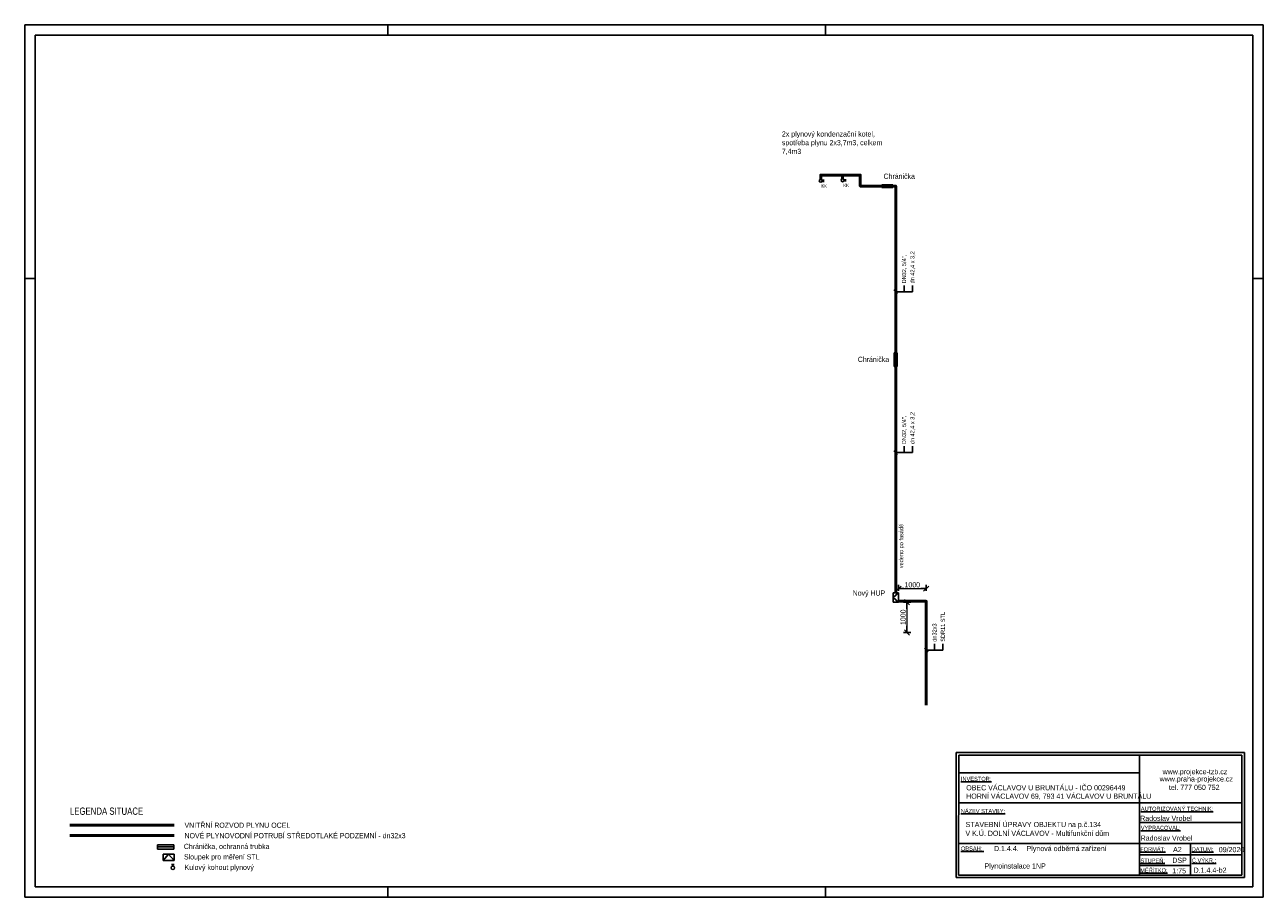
# Model space of a CAD drawing. Header units: millimetres. Extents: x 198383 to 706415, y -768832 to -310514.
# Tile 39 of 40: x 321704 to 366276, y -396778 to -365370. Entities that reach past the tile are written whole.
import ezdxf
from ezdxf.enums import TextEntityAlignment as Align

# ---------------------------------------------------------------- set-up
doc = ezdxf.new("R2010")
doc.units = ezdxf.units.MM
for name, color, linetype, lineweight in [('CKPLYN_POTRUBI_ST_PODZ_N', 5, 'PLYN_POTRUBI_ST_PODZ', 50), ('ZTI-DSP-formaty', 102, 'Continuous', 25), ('ZTI-DSP-koty', 102, 'Continuous', 25), ('ZTI-DSP-legenda_popis', 102, 'Continuous', 25), ('ZTI-DSP-potr_plyn', 140, 'PLYN_ROZVOD', 50), ('ZTI-DSP-texty_male', 102, 'Continuous', 18)]:
    doc.layers.add(name, color=color, linetype=linetype, lineweight=lineweight)
for name, color, linetype in [('CKPLYN_POTRUBI_ST_PODZ_N-popis', 7, 'Continuous'), ('rez', 251, 'Continuous'), ('Z-armatury_plyn', 7, 'Continuous'), ('Z-armatury_plyn-stavajici_stav', 7, 'Continuous'), ('ZTI-DSP-potr_plyn-popis', 7, 'Continuous')]:
    doc.layers.add(name, color=color, linetype=linetype)
doc.styles.add('Arial N', font='ARIALN.TTF')
doc.styles.get("Standard").update_dxf_attribs({"font": 'ic-simplex.shx', "width": 0.8})
doc.linetypes.add('PLYN_POTRUBI_ST_PODZ', pattern='A,35,-15,[113,CADKON.SHX,S=5,R=0,X=0,Y=0],-50', length=100)
doc.linetypes.add('PLYN_ROZVOD', pattern='A,35,-15,[127,CADKON.SHX,S=5,R=0,X=0,Y=0],-15', length=65)
doc.dimstyles.new('CADKON', dxfattribs={"dimscale": 75, "dimtxt": 2.5, "dimasz": 2.5, "dimexe": 1.8, "dimexo": 5, "dimgap": 0.6, "dimtad": 1, "dimrnd": 1, "dimtxsty": 'Standard', "dimblk1": 'OBLIQUE', "dimblk2": 'OBLIQUE', "dimsah": 1, "dimcen": 2.5, "dimadec": 1, "dimazin": 2, "dimtfac": 1, "dimtdec": 4, "dimtix": 1, "dimtmove": 2, "dimatfit": 3, "dimldrblk": 'OPEN30', "dimfxl": 5, "dimfxlon": 1, "dimtfill": 1, "dimtolj": 1, "dimarcsym": 0})

# ---------------------------------------------------------------- blocks, each defined once
blk = doc.blocks.new('*U59', base_point=(40555, 24500))
at = {"color": 0, "linetype": 'ByBlock', "lineweight": -2, "ltscale": 15}
for p, q in [((40555, 24597), (40890, 24597)), ((40555, 24403), (40555, 24597)), ((40555, 24403), (40723, 24597)), ((40723, 24597), (40890, 24403)), ((40890, 24597), (40890, 24403)), ((40890, 24403), (40555, 24403))]:
    blk.add_line(p, q, dxfattribs=at)
blk = doc.blocks.new('_OBLIQUE')
at = {"color": 0, "linetype": 'ByBlock'}
blk.add_line((-0.5, -0.5), (0.5, 0.5), dxfattribs=at)
blk = doc.blocks.new('*D835')
at = {"layer": 'Defpoints', "color": 0}
for p in [(354146, -385669), (353146, -386121), (354146, -386121)]:
    blk.add_point(p, dxfattribs=at)
at = {"layer": 'ZTI-DSP-koty', "color": 0, "lineweight": -2, "ltscale": 15}
for p, q in [((353146, -385746), (353146, -385534)), ((354146, -385746), (354146, -385534)), ((353146, -385669), (354146, -385669))]:
    blk.add_line(p, q, dxfattribs=at)
at = {"layer": 'ZTI-DSP-koty', "color": 0, "lineweight": -2, "xscale": 187.5, "yscale": 187.5, "zscale": 187.5, "rotation": 180}
blk.add_blockref('_OBLIQUE', (353146, -385669), dxfattribs=at)
at = {"layer": 'ZTI-DSP-koty', "color": 0, "lineweight": -2, "xscale": 187.5, "yscale": 187.5, "zscale": 187.5}
blk.add_blockref('_OBLIQUE', (354146, -385669), dxfattribs=at)
at = {"layer": 'ZTI-DSP-koty', "color": 0, "ltscale": 15, "insert": (353646, -385531), "char_height": 187.5, "attachment_point": 5, "bg_fill": 3, "box_fill_scale": 1.1, "bg_fill_color": 256, "bg_fill_true_color": 13158600, "bg_fill_transparency": 0}
blk.add_mtext('\\A1;1000', dxfattribs=at)
blk = doc.blocks.new('_Open30')
at = {"color": 0, "lineweight": -2}
for p, q in [((-1, 0.27), (0, 0)), ((0, 0), (-1, -0.27)), ((0, 0), (-1, 0))]:
    blk.add_line(p, q, dxfattribs=at)
blk = doc.blocks.new('*U838')
at = {"color": 0, "linetype": 'ByBlock', "lineweight": -2, "ltscale": 15}
for p, q in [((0, -50), (0, 50)), ((0, 50), (400, 50)), ((400, 50), (400, -50)), ((400, -50), (0, -50))]:
    blk.add_line(p, q, dxfattribs=at)
blk.add_lwpolyline([(0, 0), (400, 0)], dxfattribs=at)
blk = doc.blocks.new('*U839', base_point=(500, 0))
at = {"color": 0, "linetype": 'ByBlock', "lineweight": -2, "ltscale": 15}
for p, q in [((0, -50), (0, 50)), ((0, 50), (500, 50)), ((500, 50), (500, -50)), ((500, -50), (0, -50))]:
    blk.add_line(p, q, dxfattribs=at)
blk.add_lwpolyline([(0, 0), (500, 0)], dxfattribs=at)
blk = doc.blocks.new('*D840')
at = {"layer": 'Defpoints', "color": 0}
for p in [(352953, -386153), (353454, -386153), (352953, -387244)]:
    blk.add_point(p, dxfattribs=at)
at = {"layer": 'ZTI-DSP-koty', "color": 0, "lineweight": -2, "ltscale": 15}
for p, q in [((353328, -386153), (353589, -386153)), ((353454, -387244), (353454, -386153)), ((353328, -387244), (353589, -387244))]:
    blk.add_line(p, q, dxfattribs=at)
at = {"layer": 'ZTI-DSP-koty', "color": 0, "lineweight": -2, "xscale": 187.5, "yscale": 187.5, "zscale": 187.5}
for p, rotation in [((353454, -386153), 90), ((353454, -387244), 270)]:
    blk.add_blockref('_OBLIQUE', p, dxfattribs=dict(at, rotation=rotation))
at = {"layer": 'ZTI-DSP-koty', "color": 0, "ltscale": 15, "insert": (353316, -386699), "char_height": 187.5, "attachment_point": 5, "rotation": 90, "bg_fill": 3, "box_fill_scale": 1.1, "bg_fill_color": 256, "bg_fill_true_color": 13158600, "bg_fill_transparency": 0}
blk.add_mtext('\\A1;1000', dxfattribs=at)
blk = doc.blocks.new('*U847', base_point=(44572.5, 0))
at = {"layer": 'ZTI-DSP-formaty', "linetype": 'Continuous', "ltscale": 15}
for p, q in [((44572.5, 31407.75), (0, 31407.75)), ((0, 31407.75), (0, 0)), ((13072.5, 31407.75), (13072.5, 31032.75)), ((28822.5, 31407.75), (28822.5, 31032.75)), ((44572.5, 0), (44572.5, 31407.75)), ((44197.5, 31032.75), (375, 31032.75)), ((375, 31032.75), (375, 375)), ((44197.5, 375), (44197.5, 31032.75)), ((0, 22275), (375, 22275)), ((44572.5, 22275), (44197.5, 22275)), ((0, 0), (44572.5, 0)), ((375, 375), (44197.5, 375)), ((13072.5, 0), (13072.5, 375)), ((28822.5, 0), (28822.5, 375))]:
    blk.add_line(p, q, dxfattribs=at)
blk = doc.blocks.new('*U879', base_point=(72.017, 30.182))
at = {"color": 0, "linetype": 'ByBlock', "lineweight": -2, "ltscale": 15}
for p, q in [((71.557, 30.059), (71.557, 30.182)), ((71.557, 30.182), (72.017, 30.182)), ((72.017, 30.059), (71.557, 30.059)), ((72.017, 30.182), (72.017, 30.059))]:
    blk.add_line(p, q, dxfattribs=at)
blk.add_lwpolyline([(71.557, 30.121), (72.017, 30.121)], dxfattribs=at)
blk = doc.blocks.new('*U880', base_point=(40890, 24597))
at = {"color": 0, "linetype": 'ByBlock', "lineweight": -2, "ltscale": 15}
for p, q in [((40555, 24597), (40890, 24597)), ((40555, 24403), (40555, 24597)), ((40555, 24403), (40723, 24597)), ((40723, 24597), (40890, 24403)), ((40890, 24597), (40890, 24403)), ((40890, 24403), (40555, 24403))]:
    blk.add_line(p, q, dxfattribs=at)
blk = doc.blocks.new('*U849', base_point=(16365, 25778))
at = {"color": 0, "linetype": 'ByBlock', "lineweight": -2, "ltscale": 10}
for points in [[(16461, 25878), (16375, 25878)], [(16418, 25831), (16418, 25878)]]:
    blk.add_lwpolyline(points, dxfattribs=at)
blk.add_circle((16418, 25778), 53, dxfattribs=at)
blk = doc.blocks.new('*U852', base_point=(16471, 25878))
at = {"color": 0, "linetype": 'ByBlock', "lineweight": -2, "ltscale": 10}
for points in [[(16461, 25878), (16375, 25878)], [(16418, 25831), (16418, 25878)]]:
    blk.add_lwpolyline(points, dxfattribs=at)
blk.add_circle((16418, 25778), 53, dxfattribs=at)

msp = doc.modelspace()

# ---------------------------------------------------------------- linework, layer by layer
at = {"layer": 'CKPLYN_POTRUBI_ST_PODZ_N', "linetype": 'PLYN_POTRUBI_ST_PODZ', "ltscale": 15}
msp.add_line((323328.556, -394560.319), (327078.556, -394560.319), dxfattribs=at)
at = {"layer": 'CKPLYN_POTRUBI_ST_PODZ_N', "ltscale": 15}
msp.add_lwpolyline([(353146.007, -386120.528), (354146.007, -386120.528), (354146.007, -389868.745)], dxfattribs=at)
at = {"layer": 'CKPLYN_POTRUBI_ST_PODZ_N-popis', "color": 40, "ltscale": 15}
for p, q in [((354446.007, -387879.079), (354446.007, -387654.079)), ((354746.007, -387879.079), (354746.007, -387654.079)), ((354746.007, -387879.079), (354108.507, -387879.079))]:
    msp.add_line(p, q, dxfattribs=at)
at = {"layer": 'CKPLYN_POTRUBI_ST_PODZ_N-popis', "color": 102, "ltscale": 15}
msp.add_line((354079.716, -387812.788), (354212.299, -387945.371), dxfattribs=at)
at = {"layer": 'rez', "color": 7, "linetype": 'Continuous'}
for p, q in [((355225.277, -391571.486), (355222.34, -396072.722)), ((365603.645, -391571.486), (355225.277, -391571.486)), ((355317.941, -391664.15), (355315.004, -395980.058)), ((365510.981, -391664.15), (355317.941, -391664.15)), ((361820.426, -395980.058), (361823.362, -391664.15)), ((365508.044, -395980.058), (365510.981, -391664.15)), ((365600.708, -396072.722), (365603.645, -391571.486)), ((361823.362, -392300.373), (355317.941, -392300.374)), ((355315.004, -393374.214), (361820.426, -393374.214)), ((355315.004, -393374.214), (361820.426, -393374.214)), ((361820.426, -393374.214), (365508.044, -393374.214)), ((361820.426, -394081.58), (365508.044, -394081.58)), ((355315.004, -394848.681), (361820.426, -394848.681)), ((361820.426, -394848.681), (365508.044, -394848.681)), ((363654.764, -395980.058), (363654.764, -394848.681)), ((361820.426, -395250.875), (365508.044, -395250.875)), ((361820.426, -395630.559), (363654.764, -395630.559)), ((355222.34, -396072.722), (365600.708, -396072.722)), ((355315.004, -395980.058), (365508.044, -395980.058))]:
    msp.add_line(p, q, dxfattribs=at)
at = {"layer": 'ZTI-DSP-potr_plyn', "linetype": 'PLYN_ROZVOD', "ltscale": 15}
msp.add_line((323328.556, -394185.319), (327078.556, -394185.319), dxfattribs=at)
at = {"layer": 'ZTI-DSP-potr_plyn', "ltscale": 15}
for points in [[(353049.339, -385818.605), (353049.339, -371179.441), (351775.751, -371179.441), (351775.751, -370780.702), (350350.554, -370780.702), (350350.554, -370934.67)], [(351139.535, -370780.702), (351139.535, -370912.23)]]:
    msp.add_lwpolyline(points, dxfattribs=at)
at = {"layer": 'ZTI-DSP-potr_plyn-popis', "color": 40, "ltscale": 15}
for p, q in [((353349.339, -374980.574), (353349.339, -374755.574)), ((353649.339, -374980.574), (353649.339, -374755.574)), ((353649.339, -374980.574), (353011.839, -374980.574)), ((353349.339, -380770.524), (353349.339, -380545.524)), ((353649.339, -380770.524), (353649.339, -380545.524)), ((353649.339, -380770.524), (353011.839, -380770.524))]:
    msp.add_line(p, q, dxfattribs=at)
at = {"layer": 'ZTI-DSP-potr_plyn-popis', "color": 102, "ltscale": 15}
for p, q in [((352983.047, -374914.282), (353115.63, -375046.865)), ((352983.047, -380704.233), (353115.63, -380836.816))]:
    msp.add_line(p, q, dxfattribs=at)

# ---------------------------------------------------------------- block references
at = {"layer": 'Z-armatury_plyn', "ltscale": 10, "xscale": 1.2, "yscale": 1.2, "zscale": 1.2}
msp.add_blockref('*U852', (327096.544, -395598.008), dxfattribs=at)
at = {"layer": 'Z-armatury_plyn-stavajici_stav', "ltscale": 15}
msp.add_blockref('*U838', (352548.005, -371179.441), dxfattribs=at)
at = {"layer": 'Z-armatury_plyn-stavajici_stav', "ltscale": 15, "rotation": 89.99999999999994}
for name, p in [('*U839', (353049.339, -377175.379)), ('*U59', (353049.339, -386153.475))]:
    msp.add_blockref(name, p, dxfattribs=at)
at = {"layer": 'Z-armatury_plyn-stavajici_stav', "ltscale": 15}
for name, p, xscale, yscale, zscale in [('*U879', (327072.02, -394888.819), 1276.028483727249, 1276.028483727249, 1276.028483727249), ('*U880', (327076.226, -395230.778), 1.163769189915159, 1.163769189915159, 1.163769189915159)]:
    msp.add_blockref(name, p, dxfattribs=dict(at, xscale=xscale, yscale=yscale, zscale=zscale))

# ---------------------------------------------------------------- texts
at = {"layer": 'CKPLYN_POTRUBI_ST_PODZ_N-popis', "color": 102, "ltscale": 15, "width": 0.8}
for s, p in [('SDR11 STL', (354746.007, -387579.079)), ('dn32x3', (354446.007, -387579.079))]:
    msp.add_text(s, height=150, rotation=90, dxfattribs=at).set_placement(p, align=Align.MIDDLE_LEFT)
at = {"layer": 'rez', "style": 'Arial N'}
for s, height, p in [('www.projekce-tzb.cz', 185.328, (362654.601, -392350.611)), ('%%UINVESTOR:', 148.2624, (355395.561, -392590.464)), ('OBEC VÁCLAVOV U BRUNTÁLU - IČO 00296449', 185.328, (355586.909, -392928.799)), ('www.praha-projekce.cz', 185.328, (362546.74, -392610.981)), ('HORNÍ VÁCLAVOV 69, 793 41 VÁCLAVOV U BRUNTÁLU', 185.328, (355586.703, -393231.656)), ('tel. 777 050 752', 185.328, (362882.257, -392915.598)), ('%%UNÁZEV STAVBY:', 148.2624, (355391.335, -393749.322)), ('%%UAUTORIZOVANÝ TECHNIK:', 148.2624, (361870.181, -393668.339)), ('STAVEBNÍ ÚPRAVY OBJEKTU na p.č.134', 185.328, (355567.823, -394252.027)), ('Radoslav Vrobel', 185.328, (361846.036, -394028.5)), ('V K.Ú. DOLNÍ VÁCLAVOV - Multifunkční dům', 185.328, (355559.003, -394568.817)), ('%%UVYPRACOVAL:', 148.2624, (361870.181, -394353.442)), ('D.1.4.4.    Plynová odběrná zařízení', 185.328, (356585.678, -395117.342)), ('Radoslav Vrobel', 185.328, (361864.113, -394740.782)), ('%%UOBSAH: ', 148.2624, (355398.105, -395099.37)), ('%%USTUPEŇ:', 148.2624, (361857.439, -395533.101)), ('%%UFORMÁT:', 148.2624, (361849.165, -395124.89)), ('DSP', 185.328, (363002.904, -395539.549)), ('A2', 185.328, (363031.811, -395151.454)), ('%%UDATUM:', 148.2624, (363702.768, -395124.194)), ('%%UČ.VÝKR.:', 148.2624, (363708.248, -395527.937)), ('09/2020', 185.328, (364676.065, -395155.138)), ('Plynoinstalace 1NP', 185.328, (356246.174, -395744.645)), ('%%UMĚŘÍTKO:', 148.2624, (361849.81, -395883.127)), ('1:75', 185.328, (363002.904, -395919.233)), ('D.1.4.4-b2', 185.328, (363768.994, -395896.145))]:
    msp.add_text(s, height=height, dxfattribs=at).set_placement(p)
at = {"layer": 'ZTI-DSP-legenda_popis', "ltscale": 15, "width": 0.8}
for s, height, p in [('LEGENDA SITUACE', 262.5, (323328.556, -393810.319)), ('VNITŘNÍ ROZVOD PLYNU OCEL', 187.5, (327453.556, -394279.069)), ('NOVÉ PLYNOVODNÍ POTRUBÍ STŘEDOTLAKÉ PODZEMNÍ - dn32x3', 187.5, (327453.556, -394654.069)), ('Chránička, ochranná trubka', 187.5, (327429.922, -395042.569)), ('Sloupek pro měření STL', 187.5, (327434.128, -395418.278)), ('Kulový kohout plynový', 187.5, (327453.414, -395793.99))]:
    msp.add_text(s, height=height, dxfattribs=at).set_placement(p)
at = {"layer": 'ZTI-DSP-potr_plyn-popis', "color": 102, "ltscale": 15, "width": 0.8}
for s, p in [('DN32, 5/4",', (353349.339, -374680.574)), ('dn 42,4 x 3,2', (353649.339, -374680.574)), ('DN32, 5/4",', (353349.339, -380470.524)), ('dn 42,4 x 3,2', (353649.339, -380470.524)), ('vedeno po fasádě', (353244.228, -384933.369))]:
    msp.add_text(s, height=150, rotation=90, dxfattribs=at).set_placement(p, align=Align.MIDDLE_LEFT)
at = {"layer": 'ZTI-DSP-texty_male', "ltscale": 15, "insert": (348954.097, -369206.914), "char_height": 187.5, "width": 3140.91736, "attachment_point": 1, "bg_fill": 3, "box_fill_scale": 1.2, "bg_fill_color": 250, "bg_fill_transparency": 0}
msp.add_mtext('2x plynový kondenzační kotel, spotřeba plynu 2x3,7m3, celkem 7,4m3', dxfattribs=at)

# ---------------------------------------------------------------- next in the draw order: texts
at = {"layer": 'ZTI-DSP-texty_male', "ltscale": 15, "insert": (351500.251, -385733.787), "char_height": 187.5, "width": 1226.92663, "attachment_point": 1, "bg_fill": 3, "box_fill_scale": 1.2, "bg_fill_color": 250, "bg_fill_transparency": 0}
msp.add_mtext('Nový HUP', dxfattribs=at)

# ---------------------------------------------------------------- next in the draw order: dimensions: what is measured, and where the dimension line sits
at = {"layer": 'ZTI-DSP-koty', "ltscale": 15}
dim = msp.add_linear_dim(base=(354146.007, -385669.482), p1=(353146.007, -386120.528), p2=(354146.007, -386120.528), dimstyle='CADKON', dxfattribs=at)
dim.commit()
dim.dimension.update_dxf_attribs({"geometry": '*D835', "text_midpoint": (353646.007, -385530.732)})

# ---------------------------------------------------------------- next in the draw order: dimensions: what is measured, and where the dimension line sits
dim = msp.add_linear_dim(base=(353454.455, -386153.475), p1=(352952.67, -387243.638), p2=(352952.67, -386153.475), angle=90, text='1000', dimstyle='CADKON', dxfattribs=at)
dim.commit()
dim.dimension.update_dxf_attribs({"geometry": '*D840', "text_midpoint": (353315.705, -386698.556)})

# ---------------------------------------------------------------- next in the draw order: block references
at = {"layer": 'ZTI-DSP-formaty', "ltscale": 15}
msp.add_blockref('*U847', (366276.372, -396777.677), dxfattribs=at)

# ---------------------------------------------------------------- next in the draw order: texts
at = {"layer": 'ZTI-DSP-texty_male', "ltscale": 15, "char_height": 187.5, "width": 1124.53938, "attachment_point": 1, "bg_fill": 3, "box_fill_scale": 1.2, "bg_fill_color": 250, "bg_fill_transparency": 0}
for insert in [(352611.519, -370729.407), (351684.003, -377321.611)]:
    msp.add_mtext('Chránička', dxfattribs=dict(at, insert=insert))
at = {"layer": 'ZTI-DSP-texty_male', "ltscale": 15, "transparency": 33554432, "char_height": 112.5, "attachment_point": 3, "rotation": 359.9984738, "bg_fill": 3, "box_fill_scale": 1.2, "bg_fill_color": 256, "bg_fill_true_color": 13158600, "bg_fill_transparency": 33554432}
for insert in [(350576.902, -371117.009), (351365.883, -371094.569)]:
    msp.add_mtext('KK', dxfattribs=dict(at, insert=insert))

# ---------------------------------------------------------------- next in the draw order: block references
at = {"layer": 'Z-armatury_plyn', "ltscale": 10, "xscale": -1, "rotation": 269.9999589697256}
for p in [(350350.553, -371040.702), (351139.535, -371018.262)]:
    msp.add_blockref('*U849', p, dxfattribs=at)

doc.saveas('drawing.dxf')
